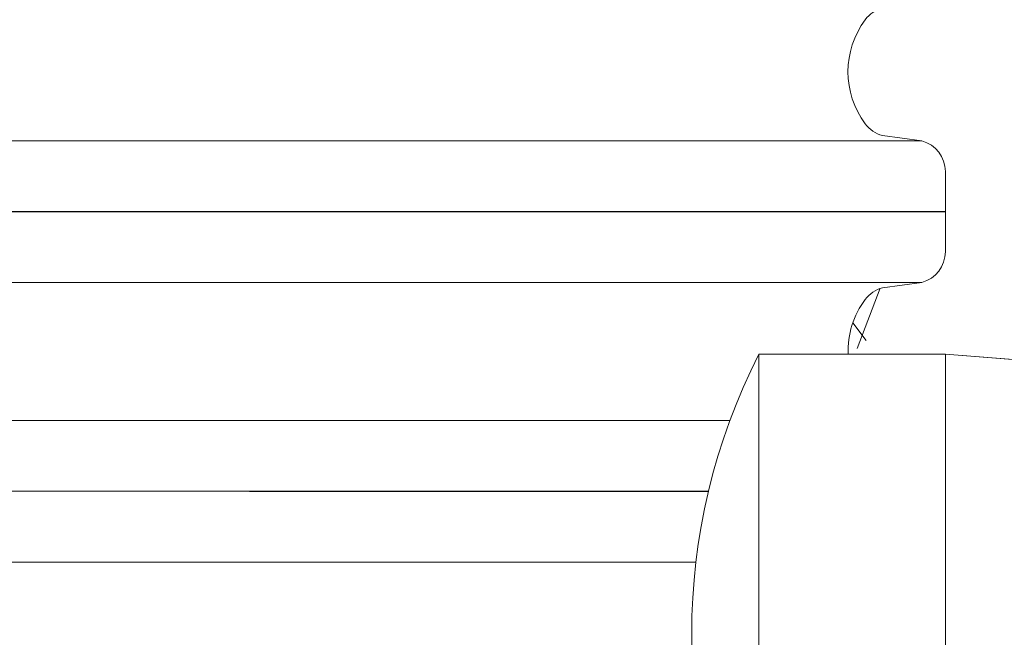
# Model space of a CAD drawing. Header units: metres. Extents: x 351055.4 to 351076.4, y -78447.2 to -78432.3.
# Tile 13 of 68: x 351060.759 to 351061.112, y -78443.174 to -78442.954. Entities that reach past the tile are written whole.
import ezdxf

# ---------------------------------------------------------------- set-up
doc = ezdxf.new("R2010")
doc.units = ezdxf.units.M
doc.header["$MEASUREMENT"] = 0
for name, color, linetype, lineweight in [('KOTY', 7, 'Continuous', 13), ('PIPE', 7, 'Continuous', 0), ('RAMECEK', 7, 'Continuous', 0), ('ŠRAFY', 7, 'Continuous', 0)]:
    doc.layers.add(name, color=color, linetype=linetype, lineweight=lineweight)

msp = doc.modelspace()

# ---------------------------------------------------------------- hatches: boundary and pattern name
at = {"layer": 'ŠRAFY'}
h = msp.add_hatch(dxfattribs=at)
h.set_pattern_fill('CONCRT', color=256, style=0, pattern_type=2)
h.set_pattern_definition([(110.008979, (351061.236243, -78442.73668), (0.3430216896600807, -1.064907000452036), [0.029552, -6.011616]), (7.820799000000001, (351061.226132, -78442.708911), (-3.212641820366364, -0.3967845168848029), [0.026968, -5.739024]), (243.007182, (351061.252849, -78442.705242), (-0.3699026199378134, -1.073867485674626), [0.035554, -1.574668]), (126.6658, (351061.420344, -78442.70759600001), (1.75095041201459, -2.472835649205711), [0.061489, -3.460147]), (357.991377, (351061.383626, -78442.658274), (-6.768306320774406, 0.2713381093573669), [0.054486, -7.431344]), (248.905856, (351061.438079, -78442.66018400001), (-1.840554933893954, -4.656412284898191), [0.04956099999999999, -6.092281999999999]), (107.85449, (351061.055643, -78442.71461), (-0.008960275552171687, -0.7129249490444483), [0.06149099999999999, -1.057299]), (339.50154, (351061.03679, -78442.65608), (-1.064907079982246, 0.3430218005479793), [0.055489, -4.86786]), (230.066156, (351061.088765, -78442.675512), (-0.36094276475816, -0.3609427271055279), [0.050181, -5.586791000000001]), (348.127005, (351061.279434, -78442.54658), (-4.620571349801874, 1.011144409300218), [0.007686, -6.530596]), (111.275393, (351061.298273, -78442.396634), (1.038025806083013, -2.481796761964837), [0.010496, -3.795604]), (111.275393, (351061.476852, -78442.810307), (1.038025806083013, -2.481796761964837), [0.010496, -3.795604]), (111.275393, (351061.320878, -78442.791471), (1.038025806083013, -2.481796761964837), [0.010496, -3.795604]), (321.50023, (351061.518952, -78442.63125), (0.3519821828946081, -0.3519822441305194), [0.009646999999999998, -4.499340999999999]), (111.275393, (351061.137021, -78442.592545), (1.038025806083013, -2.481796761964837), [0.010496, -3.795604]), (111.275393, (351061.175451, -78442.875109), (1.038025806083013, -2.481796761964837), [0.010496, -3.795604]), (110.008979, (351061.256078, -78442.95271900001), (0.3430216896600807, -1.064907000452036), [0.029552, -6.011616]), (7.820799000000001, (351061.245966, -78442.924951), (-3.212641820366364, -0.3967845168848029), [0.026968, -5.739024]), (243.007182, (351061.272683, -78442.92128099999), (-0.3699026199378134, -1.073867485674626), [0.035554, -1.574668]), (110.008979, (351061.378145, -78442.487053), (0.3430216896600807, -1.064907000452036), [0.029552, -6.011616]), (7.820799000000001, (351061.368033, -78442.459285), (-3.212641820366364, -0.3967845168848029), [0.026968, -5.739024]), (243.007182, (351061.39475, -78442.455615), (-0.3699026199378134, -1.073867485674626), [0.035554, -1.574668]), (348.127005, (351060.930669, -78442.655961), (-4.620571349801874, 1.011144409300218), [0.007686, -6.530596]), (348.127005, (351061.286879, -78442.296315), (-4.620571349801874, 1.011144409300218), [0.007686, -6.530596])])
h.paths.add_polyline_path([(351061.0556497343, -78442.77039101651, 0.1758983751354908), (351061.0617601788, -78442.79080850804, 0.1690767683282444), (351061.0679359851, -78442.79500451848), (351061.0820028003, -78442.79689806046, -0.3394542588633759), (351061.0904193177, -78442.80786667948), (351061.0904193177, -78442.82221943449), (351061.0904193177, -78442.83650099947, -0.3394542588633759), (351061.0820028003, -78442.84746961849), (351061.0679359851, -78442.84936316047, 0.1690767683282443), (351061.0617601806, -78442.85355917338, 0.3308490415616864), (351061.0617601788, -78442.89080850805, 0.1690767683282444), (351061.0679359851, -78442.89500451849), (351061.0820028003, -78442.89689806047, -0.3394542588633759), (351061.0904193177, -78442.90786667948), (351061.0904193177, -78442.92221943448), (351061.0904193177, -78442.93650099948, -0.3394542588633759), (351061.0820028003, -78442.94746961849), (351061.0679359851, -78442.94936316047, 0.1690767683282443), (351061.0617601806, -78442.95355917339, 0.3308490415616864), (351061.0617601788, -78442.99080850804, 0.1690767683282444), (351061.0679359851, -78442.9950045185), (351061.0820028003, -78442.99689806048, -0.3394542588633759), (351061.0904193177, -78443.00786667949), (351061.0904193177, -78443.02221943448), (351061.0904193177, -78443.03650099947, -0.3394542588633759), (351061.0820028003, -78443.0474696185), (351061.0679359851, -78443.04936316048, 0.1690767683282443), (351061.0617601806, -78443.05355917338, 0.1690621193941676), (351061.0556131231, -78443.07314824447), (351061.0904193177, -78443.07314824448), (351061.5904193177, -78443.11279824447), (351061.5904193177, -78442.81279824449)])
h = msp.add_hatch(dxfattribs=at)
h.set_pattern_fill('GRAVEL', color=256, style=0, pattern_type=2)
h.set_pattern_definition([(100.50765, (351060.881806, -78444.324158), (0.7895981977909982, -2.468580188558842), [0.07015499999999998, -4.122773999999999]), (50.040876, (351060.869012, -78444.255179), (-7.580368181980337, -9.209457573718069), [0.065112, -13.045015]), (357.49319, (351060.910829, -78444.205271), (-12.39279574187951, 0.6399174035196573), [0.06641099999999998, -13.993876]), (309.11572, (351060.977176, -78444.208176), (6.491410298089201, -8.170392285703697), [0.06529, -11.515127]), (264.749335, (351061.018367, -78444.258832), (-0.02494673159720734, -1.654035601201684), [0.05154299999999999, -10.75752]), (219.959124, (351061.01365, -78444.31016000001), (-0.8394910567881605, -0.8394913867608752), [0.063621, -13.046506]), (180.864089, (351060.964885, -78444.35101900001), (0.8145444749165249, -0.8145447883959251), [0.040935, -1.613289]), (146.646988, (351060.923954, -78444.351637), (-4.097669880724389, 2.418687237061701), [0.050302, -5.830483]), (66.2119, (351060.983735, -78444.097113), (-1.703929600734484, -3.333018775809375), [0.08119, -6.286316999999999]), (39.959124, (351061.016484, -78444.02282), (-9.209457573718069, -7.580368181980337), [0.06930599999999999, -13.04082]), (0.864089, (351061.069607, -78443.978309), (-0.8394914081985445, -0.8394915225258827), [0.045064, -1.60916]), (315, (351061.114666, -78443.977629), (-0.02494672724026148, -1.654035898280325), [0.055567, -1.096373]), (276.284391, (351061.153958, -78444.016921), (0.714757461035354, -7.430688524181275), [0.081389, -13.205797]), (252.889832, (351061.162867, -78444.097821), (-0.8644380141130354, -2.49352721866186), [0.08611, -14.689519]), (230.040876, (351061.137533, -78444.18012), (-0.839491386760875, -0.8394910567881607), [0.073486, -13.03664]), (184.223077, (351061.090337, -78444.236447), (-12.41774287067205, -1.014118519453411), [0.054461, -14.055628]), (140.352606, (351061.036023, -78444.240458), (0.8145449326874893, -0.8145442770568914), [0.058126, -12.66871]), (101.741003, (351060.991267, -78444.20337), (2.318900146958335, -10.71381304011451), [0.062546, -15.090934]), (82.81957299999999, (351060.97854, -78444.142133), (-0.91433153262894, -5.8015990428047), [0.048911, -7.465657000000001]), (100.50765, (351060.72328, -78443.90190900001), (0.7895981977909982, -2.468580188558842), [0.07013099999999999, -4.122798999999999]), (50.040876, (351060.71049, -78443.832954), (-7.580368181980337, -9.209457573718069), [0.065096, -13.04503]), (357.49319, (351060.752298, -78443.783058), (-12.39279574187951, 0.6399174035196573), [0.06641399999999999, -13.993873]), (309.647394, (351060.818648, -78443.785963), (0.8145442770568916, -0.814544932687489), [0.06529299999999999, -12.661543]), (264.749335, (351060.860309, -78443.836237), (-0.02494673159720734, -1.654035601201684), [0.05195, -10.757113]), (219.959124, (351060.855555, -78443.88797000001), (-0.8394910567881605, -0.8394913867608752), [0.063908, -13.046218]), (180.864089, (351060.806569, -78443.929014), (0.8145444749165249, -0.8145447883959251), [0.041138, -1.613086]), (146.646988, (351060.765436, -78443.92963500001), (-4.097669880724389, 2.418687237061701), [0.050421, -5.830364]), (100.50765, (351061.046463, -78443.078391), (0.7895981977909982, -2.468580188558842), [0.07011299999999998, -4.122815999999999]), (50.040876, (351061.033676, -78443.009454), (-7.580368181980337, -9.209457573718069), [0.065107, -13.04502]), (357.49319, (351061.075491, -78442.959549), (-12.39279574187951, 0.6399174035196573), [0.06638399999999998, -13.993903]), (309.11572, (351061.141811, -78442.962453), (6.491410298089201, -8.170392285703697), [0.065273, -11.515144]), (264.749335, (351061.182991, -78443.01309600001), (-0.02494673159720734, -1.654035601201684), [0.051552, -10.757511]), (219.959124, (351061.178273, -78443.064432), (-0.8394910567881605, -0.8394913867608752), [0.063569, -13.046557]), (180.864089, (351061.129547, -78443.105259), (0.8145444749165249, -0.8145447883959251), [0.04094100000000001, -1.613283]), (146.646988, (351061.088611, -78443.105877), (-4.097669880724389, 2.418687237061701), [0.050283, -5.830502]), (100.50765, (351061.486743, -78443.418502), (0.7895981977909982, -2.468580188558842), [0.04207299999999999, -4.150855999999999]), (50.040876, (351061.47907, -78443.377135), (-7.580368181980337, -9.209457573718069), [0.039073, -13.071054]), (357.49319, (351061.504164, -78443.347185), (-12.39279574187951, 0.6399174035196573), [0.03986799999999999, -14.020419]), (309.11572, (351061.543994, -78443.348929), (6.491410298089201, -8.170392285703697), [0.039143, -11.541275]), (264.749335, (351061.568689, -78443.37929900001), (-0.02494673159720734, -1.654035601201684), [0.030921, -10.778142]), (219.959124, (351061.565859, -78443.41009), (-0.8394910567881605, -0.8394913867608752), [0.038165, -13.071962]), (180.864089, (351061.536606, -78443.434601), (0.8145444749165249, -0.8145447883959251), [0.024573, -1.629651]), (146.646988, (351061.512035, -78443.43497100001), (-4.097669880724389, 2.418687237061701), [0.030146, -5.850639]), (100.50765, (351061.199516, -78444.036528), (0.7895981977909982, -2.468580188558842), [0.07013099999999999, -4.122798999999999]), (50.040876, (351061.186726, -78443.967573), (-7.580368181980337, -9.209457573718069), [0.065126, -13.045]), (357.49319, (351061.228553, -78443.91765399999), (-12.39279574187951, 0.6399174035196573), [0.066396, -13.993891]), (309.11572, (351061.294886, -78443.920558), (6.491410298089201, -8.170392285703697), [0.06531100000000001, -11.515107]), (264.749335, (351061.33609, -78443.97123099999), (-0.02494673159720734, -1.654035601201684), [0.051536, -10.757527]), (219.959124, (351061.331373, -78444.02255), (-0.8394910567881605, -0.8394913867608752), [0.06361699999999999, -13.046509]), (180.864089, (351061.282611, -78444.063408), (0.8145444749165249, -0.8145447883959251), [0.040951, -1.613273]), (146.646988, (351061.241665, -78444.064025), (-4.097669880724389, 2.418687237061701), [0.050284, -5.830502]), (100.50765, (351061.214726, -78443.454162), (0.7895981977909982, -2.468580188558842), [0.07013799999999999, -4.122791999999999]), (50.040876, (351061.201935, -78443.3852), (-7.580368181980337, -9.209457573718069), [0.065094, -13.045033]), (357.49319, (351061.243741, -78443.335306), (-12.39279574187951, 0.6399174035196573), [0.06641799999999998, -13.993869]), (309.647394, (351061.310095, -78443.338211), (0.8145442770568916, -0.814544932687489), [0.06526699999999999, -12.661569]), (264.749335, (351061.351739, -78443.388465), (-0.02494673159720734, -1.654035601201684), [0.051978, -10.757085]), (219.959124, (351061.346982, -78443.440225), (-0.8394910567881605, -0.8394913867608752), [0.06389500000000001, -13.046232]), (180.864089, (351061.298007, -78443.48126100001), (0.8145444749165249, -0.8145447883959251), [0.04115, -1.613074]), (146.646988, (351061.256862, -78443.481881), (-4.097669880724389, 2.418687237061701), [0.05043, -5.830355]), (100.50765, (351060.86946, -78444.022718), (0.7895981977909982, -2.468580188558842), [0.07015499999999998, -4.122773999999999]), (50.040876, (351060.856666, -78443.95374), (-7.580368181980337, -9.209457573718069), [0.065112, -13.045015]), (357.49319, (351060.898483, -78443.90383099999), (-12.39279574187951, 0.6399174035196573), [0.06641099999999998, -13.993876]), (309.11572, (351060.96483, -78443.906736), (6.491410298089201, -8.170392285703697), [0.06529, -11.515127]), (264.749335, (351061.006021, -78443.95739299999), (-0.02494673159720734, -1.654035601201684), [0.05154299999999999, -10.75752]), (219.959124, (351061.001304, -78444.00872), (-0.8394910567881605, -0.8394913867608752), [0.063621, -13.046506]), (180.864089, (351060.952539, -78444.04957999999), (0.8145444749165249, -0.8145447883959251), [0.040935, -1.613289]), (146.646988, (351060.911608, -78444.050197), (-4.097669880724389, 2.418687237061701), [0.050308, -5.830476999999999]), (100.50765, (351060.510681, -78443.548582), (0.7895981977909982, -2.468580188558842), [0.07015499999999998, -4.122773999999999]), (50.040876, (351060.497887, -78443.479603), (-7.580368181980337, -9.209457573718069), [0.065083, -13.045043]), (357.49319, (351060.539686, -78443.42971699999), (-12.39279574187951, 0.6399174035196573), [0.06642799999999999, -13.993859]), (309.11572, (351060.60605, -78443.43262200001), (6.491410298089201, -8.170392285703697), [0.065273, -11.515144]), (264.749335, (351060.64723, -78443.483266), (-0.02494673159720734, -1.654035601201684), [0.051533, -10.75753]), (219.959124, (351060.642514, -78443.534583), (-0.8394910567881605, -0.8394913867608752), [0.06361499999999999, -13.046511]), (180.864089, (351060.593753, -78443.575439), (0.8145444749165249, -0.8145447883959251), [0.040949, -1.613275]), (146.646988, (351060.552808, -78443.576057), (-4.097669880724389, 2.418687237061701), [0.050289, -5.830496]), (100.50765, (351061.344996, -78443.887696), (0.7895981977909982, -2.468580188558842), [0.07013099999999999, -4.122798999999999]), (50.040876, (351061.332207, -78443.81874199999), (-7.580368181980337, -9.209457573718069), [0.065126, -13.045]), (357.49319, (351061.374033, -78443.768822), (-12.39279574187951, 0.6399174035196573), [0.066396, -13.993891]), (309.11572, (351061.440366, -78443.771726), (6.491410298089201, -8.170392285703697), [0.06531100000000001, -11.515107]), (264.749335, (351061.48157, -78443.822399), (-0.02494673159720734, -1.654035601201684), [0.051536, -10.757527]), (219.959124, (351061.476854, -78443.87371799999), (-0.8394910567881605, -0.8394913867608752), [0.06361699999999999, -13.046509]), (180.864089, (351061.428091, -78443.914576), (0.8145444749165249, -0.8145447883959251), [0.040951, -1.613273]), (146.646988, (351061.387145, -78443.915194), (-4.097669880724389, 2.418687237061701), [0.050284, -5.830502]), (66.2119, (351061.201107, -78443.662348), (-1.703929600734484, -3.333018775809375), [0.08119, -6.286316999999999]), (39.959124, (351061.233855, -78443.588056), (-9.209457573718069, -7.580368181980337), [0.06930599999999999, -13.04082]), (0.864089, (351061.286979, -78443.543544), (-0.8394914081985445, -0.8394915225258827), [0.045086, -1.609138]), (315, (351061.33206, -78443.542864), (-0.02494672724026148, -1.654035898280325), [0.055552, -1.096388]), (276.284391, (351061.371341, -78443.58214500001), (0.714757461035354, -7.430688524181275), [0.08140399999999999, -13.205782]), (252.889832, (351061.380251, -78443.66306), (-0.8644380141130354, -2.49352721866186), [0.08611, -14.689519]), (230.040876, (351061.354917, -78443.74535900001), (-0.839491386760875, -0.8394910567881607), [0.073462, -13.036664]), (184.223077, (351061.307736, -78443.801668), (-12.41774287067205, -1.014118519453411), [0.05449, -14.055599]), (140.352606, (351061.253394, -78443.805681), (0.8145449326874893, -0.8145442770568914), [0.058115, -12.668721]), (101.741003, (351061.208646, -78443.7686), (2.318900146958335, -10.71381304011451), [0.062542, -15.090937]), (82.81957299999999, (351061.19592, -78443.707367), (-0.91433153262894, -5.8015990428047), [0.048908, -7.465660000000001]), (66.2119, (351060.940269, -78443.732564), (-1.703929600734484, -3.333018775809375), [0.081162, -6.286345]), (39.959124, (351060.973007, -78443.658297), (-9.209457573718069, -7.580368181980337), [0.069332, -13.040795]), (0.864089, (351061.026149, -78443.613769), (-0.8394914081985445, -0.8394915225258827), [0.045056, -1.609168]), (315, (351061.071201, -78443.61309), (-0.02494672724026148, -1.654035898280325), [0.05556000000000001, -1.09638]), (276.284391, (351061.110487, -78443.65237699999), (0.714757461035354, -7.430688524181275), [0.081385, -13.205801]), (252.889832, (351061.119396, -78443.733273), (-0.8644380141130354, -2.49352721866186), [0.086135, -14.689495]), (230.040876, (351061.094054, -78443.81559500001), (-0.839491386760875, -0.8394910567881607), [0.073461, -13.036666]), (184.223077, (351061.046875, -78443.87190299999), (-12.41774287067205, -1.014118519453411), [0.054488, -14.055601]), (140.352606, (351060.992535, -78443.875915), (0.8145449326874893, -0.8145442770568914), [0.058113, -12.668723]), (101.741, (351061, -78443.8), (2.318895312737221, -10.71379260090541), [0.062557, -15.0909]), (82.81957299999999, (351060.935059, -78443.777587), (-0.91433153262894, -5.8015990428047), [0.048892, -7.465675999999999]), (336.130768, (351061.620365, -78443.465914), (-5.751706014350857, 2.393740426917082), [0.081173, -9.798666]), (309.647394, (351061.694595, -78443.498761), (0.8145442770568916, -0.814544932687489), [0.06927, -12.657566]), (272.50681, (351061.738794, -78443.552097), (0.639917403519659, -12.39279574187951), [0.044748, -14.015539]), (225, (351061.740751, -78443.596802), (-1.654035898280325, -0.02494672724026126), [0.056213, -1.131007]), (186.555052, (351061.701002, -78443.636551), (-9.109670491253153, -0.9642249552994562), [0.081784, -16.592527]), (162.262653, (351061.619752, -78443.645887), (0.8145448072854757, -0.8145442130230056), [0.086479, -2.505307]), (135, (351061.537385, -78443.619541), (-0.02494672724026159, -1.654035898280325), [0.073385, -1.078555]), (99.19186499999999, (351061.485494, -78443.56765), (0.764651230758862, -4.122616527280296), [0.050214, -14.154069]), (50.040876, (351061.477472, -78443.51808099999), (-7.580368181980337, -9.209457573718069), [0.057767, -13.052359]), (12.102962, (351061.514573, -78443.473802), (-1.654035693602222, -0.02494669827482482), [0.062169, -4.179681]), (352.702945, (351061.57536, -78443.460767), (-4.122616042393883, 0.7646513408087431), [0.048885, -5.774935]), (100.50765, (351061.425882, -78443.747328), (0.7895981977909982, -2.468580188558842), [0.07013799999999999, -4.122791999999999]), (50.040876, (351061.413091, -78443.678367), (-7.580368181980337, -9.209457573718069), [0.065094, -13.045033]), (357.49319, (351061.454897, -78443.628472), (-12.39279574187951, 0.6399174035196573), [0.06641799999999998, -13.993869]), (309.647394, (351061.521251, -78443.631377), (0.8145442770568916, -0.814544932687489), [0.06526699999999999, -12.661569]), (264.749335, (351061.562895, -78443.681632), (-0.02494673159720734, -1.654035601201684), [0.051978, -10.757085]), (219.959124, (351061.558139, -78443.733391), (-0.8394910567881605, -0.8394913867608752), [0.06389500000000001, -13.046232]), (180.864089, (351061.509163, -78443.774427), (0.8145444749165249, -0.8145447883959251), [0.04115, -1.613074]), (146.646988, (351061.468018, -78443.775048), (-4.097669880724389, 2.418687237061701), [0.05043, -5.830355]), (336.130768, (351060.807666, -78444.009417), (-5.751706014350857, 2.393740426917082), [0.081173, -9.798666]), (309.647394, (351060.881896, -78444.042264), (0.8145442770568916, -0.814544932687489), [0.06927, -12.657566]), (272.50681, (351060.926095, -78444.095601), (0.639917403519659, -12.39279574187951), [0.044748, -14.015539]), (225, (351060.928052, -78444.140306), (-1.654035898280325, -0.02494672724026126), [0.056213, -1.131007]), (186.555052, (351060.888303, -78444.180054), (-9.109670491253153, -0.9642249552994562), [0.081784, -16.592527]), (162.262653, (351060.807053, -78444.18939099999), (0.8145448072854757, -0.8145442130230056), [0.086452, -2.505334]), (135, (351060.724711, -78444.163053), (-0.02494672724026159, -1.654035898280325), [0.073409, -1.078531]), (99.19186499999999, (351060.672803, -78444.111145), (0.764651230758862, -4.122616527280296), [0.050182, -14.154101]), (50.040876, (351060.664787, -78444.06160700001), (-7.580368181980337, -9.209457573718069), [0.057775, -13.052351]), (12.102962, (351060.701893, -78444.017322), (-1.654035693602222, -0.02494669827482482), [0.06217, -4.179679]), (352.702945, (351060.762681, -78444.004287), (-4.122616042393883, 0.7646513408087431), [0.048887, -5.774933]), (100.50765, (351061.095656, -78443.569753), (0.7895981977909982, -2.468580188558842), [0.07013799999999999, -4.122791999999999]), (50.040876, (351061.082865, -78443.500791), (-7.580368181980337, -9.209457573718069), [0.065092, -13.045034]), (357.49319, (351061.12467, -78443.450898), (-12.39279574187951, 0.6399174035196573), [0.06639799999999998, -13.993889]), (309.11572, (351061.191005, -78443.453802), (6.491410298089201, -8.170392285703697), [0.065282, -11.515135]), (264.749335, (351061.232191, -78443.504453), (-0.02494673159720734, -1.654035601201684), [0.051539, -10.757524]), (219.959124, (351061.227474, -78443.555775), (-0.8394910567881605, -0.8394913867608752), [0.063587, -13.046539]), (180.864089, (351061.178734, -78443.596614), (0.8145444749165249, -0.8145447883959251), [0.040935, -1.613289]), (146.646988, (351061.137804, -78443.59723099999), (-4.097669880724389, 2.418687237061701), [0.050279, -5.830507]), (100.50765, (351060.562483, -78443.982137), (0.7895981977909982, -2.468580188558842), [0.07011299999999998, -4.122815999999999]), (50.040876, (351060.549697, -78443.9132), (-7.580368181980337, -9.209457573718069), [0.065107, -13.04502]), (357.49319, (351060.591511, -78443.863295), (-12.39279574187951, 0.6399174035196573), [0.06638399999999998, -13.993903]), (309.647394, (351060.657832, -78443.866199), (0.8145442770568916, -0.814544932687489), [0.065303, -12.661533]), (264.749335, (351060.699499, -78443.916481), (-0.02494673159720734, -1.654035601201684), [0.051957, -10.757106]), (219.959124, (351060.694744, -78443.96822000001), (-0.8394910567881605, -0.8394913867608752), [0.063913, -13.046214]), (180.864089, (351060.645755, -78444.009267), (0.8145444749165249, -0.8145447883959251), [0.041141, -1.613083]), (146.646988, (351060.604619, -78444.009888), (-4.097669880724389, 2.418687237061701), [0.050417, -5.830368]), (100.50765, (351060.429583, -78443.83328400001), (0.7895981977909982, -2.468580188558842), [0.07015499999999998, -4.122773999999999]), (50.040876, (351060.416789, -78443.764306), (-7.580368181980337, -9.209457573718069), [0.065082, -13.045045]), (357.49319, (351060.458587, -78443.71442), (-12.39279574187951, 0.6399174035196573), [0.06642899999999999, -13.993858]), (309.11572, (351060.524952, -78443.717326), (6.491410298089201, -8.170392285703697), [0.065272, -11.515145]), (264.749335, (351060.566132, -78443.76796900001), (-0.02494673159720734, -1.654035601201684), [0.05153200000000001, -10.757531]), (219.959124, (351060.561416, -78443.819285), (-0.8394910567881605, -0.8394913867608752), [0.063613, -13.046514]), (180.864089, (351060.512656, -78443.86014), (0.8145444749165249, -0.8145447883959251), [0.040951, -1.613273]), (146.646988, (351060.47171, -78443.860757), (-4.097669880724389, 2.418687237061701), [0.050288, -5.830497]), (336.130768, (351061.040629, -78443.265725), (-5.751706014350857, 2.393740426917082), [0.081162, -9.798677]), (309.647394, (351061.11485, -78443.29856699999), (0.8145442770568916, -0.814544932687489), [0.06928200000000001, -12.657554]), (272.50681, (351061.159056, -78443.351913), (0.639917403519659, -12.39279574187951), [0.04476299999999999, -14.015524]), (225, (351061.161014, -78443.396634), (-1.654035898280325, -0.02494672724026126), [0.056228, -1.130992]), (186.555052, (351061.121255, -78443.43639199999), (-9.109670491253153, -0.9642249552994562), [0.081769, -16.592543]), (162.262653, (351061.04002, -78443.445727), (0.8145448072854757, -0.8145442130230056), [0.086504, -2.505282]), (135, (351060.957628, -78443.419373), (-0.02494672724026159, -1.654035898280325), [0.073385, -1.078555]), (99.19186499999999, (351060.905737, -78443.367482), (0.764651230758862, -4.122616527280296), [0.050214, -14.154069]), (50.040876, (351060.897716, -78443.317913), (-7.580368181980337, -9.209457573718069), [0.057767, -13.052359]), (12.102962, (351060.934816, -78443.273634), (-1.654035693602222, -0.02494669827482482), [0.062169, -4.179681]), (352.702945, (351060.995603, -78443.260599), (-4.122616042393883, 0.7646513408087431), [0.048885, -5.774935]), (100.50765, (351060.849244, -78443.551637), (0.7895981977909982, -2.468580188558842), [0.07013799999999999, -4.122791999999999]), (50.040876, (351060.836453, -78443.482675), (-7.580368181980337, -9.209457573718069), [0.065092, -13.045034]), (357.49319, (351060.878257, -78443.432782), (-12.39279574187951, 0.6399174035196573), [0.06641899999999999, -13.993868]), (309.647394, (351060.944613, -78443.435687), (0.8145442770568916, -0.814544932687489), [0.06526599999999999, -12.66157]), (264.749335, (351060.986256, -78443.48594099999), (-0.02494673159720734, -1.654035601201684), [0.05195399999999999, -10.757109]), (219.959124, (351060.981502, -78443.53767599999), (-0.8394910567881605, -0.8394913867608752), [0.06390900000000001, -13.046218]), (180.864089, (351060.932516, -78443.578721), (0.8145444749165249, -0.8145447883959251), [0.041121, -1.613103]), (146.646988, (351060.8914, -78443.57934099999), (-4.097669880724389, 2.418687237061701), [0.050439, -5.830346]), (336.130768, (351060.757624, -78443.562519), (-5.751706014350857, 2.393740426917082), [0.081173, -9.798666]), (309.647394, (351060.831854, -78443.595366), (0.8145442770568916, -0.814544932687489), [0.06927, -12.657566]), (272.50681, (351060.876053, -78443.64870199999), (0.639917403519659, -12.39279574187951), [0.04476999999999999, -14.015517]), (225, (351060.878011, -78443.69342899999), (-1.654035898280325, -0.02494672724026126), [0.056198, -1.131022]), (186.555052, (351060.838273, -78443.733167), (-9.109670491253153, -0.9642249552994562), [0.08175199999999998, -16.59256]), (162.262653, (351060.757055, -78443.7425), (0.8145448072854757, -0.8145442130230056), [0.086495, -2.505291]), (135, (351060.674671, -78443.716149), (-0.02494672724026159, -1.654035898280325), [0.073407, -1.078533]), (99.19186499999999, (351060.622765, -78443.66424299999), (0.764651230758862, -4.122616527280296), [0.050179, -14.154103]), (50.040876, (351060.614749, -78443.614707), (-7.580368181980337, -9.209457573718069), [0.05777, -13.052356]), (12.102962, (351060.651851, -78443.570426), (-1.654035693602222, -0.02494669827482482), [0.06217, -4.179679]), (352.702945, (351060.71264, -78443.557391), (-4.122616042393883, 0.7646513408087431), [0.048886, -5.774934]), (336.130768, (351061.2356, -78443.122515), (-5.751706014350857, 2.393740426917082), [0.081162, -9.798677]), (309.647394, (351061.30982, -78443.15535700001), (0.8145442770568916, -0.814544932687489), [0.06928, -12.657556]), (272.50681, (351061.354025, -78443.208701), (0.639917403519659, -12.39279574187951), [0.04474499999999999, -14.015542]), (225, (351061.355982, -78443.253403), (-1.654035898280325, -0.02494672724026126), [0.05621, -1.13101]), (186.555052, (351061.316235, -78443.29315), (-9.109670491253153, -0.9642249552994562), [0.081783, -16.592529]), (162.262653, (351061.234987, -78443.302486), (0.8145448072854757, -0.8145442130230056), [0.086478, -2.505308]), (135, (351061.15262, -78443.27614), (-0.02494672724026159, -1.654035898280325), [0.073384, -1.078556]), (99.19186499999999, (351061.10073, -78443.224249), (0.764651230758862, -4.122616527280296), [0.050213, -14.15407]), (50.040876, (351061.092709, -78443.17468099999), (-7.580368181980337, -9.209457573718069), [0.057736, -13.05239]), (12.102962, (351061.129789, -78443.130426), (-1.654035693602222, -0.02494669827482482), [0.062192, -4.179658]), (352.702945, (351061.190599, -78443.117386), (-4.122616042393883, 0.7646513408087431), [0.048879, -5.774941]), (66.2119, (351060.293224, -78443.561755), (-1.703929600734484, -3.333018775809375), [0.081162, -6.286345]), (39.959124, (351060.325961, -78443.487488), (-9.209457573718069, -7.580368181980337), [0.069329, -13.040797]), (0.864089, (351060.379103, -78443.442962), (-0.8394914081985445, -0.8394915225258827), [0.045038, -1.609186]), (315, (351060.424135, -78443.44228300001), (-0.02494672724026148, -1.654035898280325), [0.055543, -1.096397]), (276.284391, (351060.46341, -78443.481558), (0.714757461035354, -7.430688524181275), [0.081399, -13.205787]), (252.889832, (351060.47232, -78443.56246799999), (-0.8644380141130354, -2.49352721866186), [0.086095, -14.689534]), (230.040876, (351060.44699, -78443.644752), (-0.839491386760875, -0.8394910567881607), [0.07347100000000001, -13.036655]), (184.223077, (351060.399804, -78443.701068), (-12.41774287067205, -1.014118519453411), [0.054461, -14.055628]), (140.352606, (351060.345491, -78443.705078), (0.8145449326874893, -0.8145442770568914), [0.058096, -12.66874]), (101.741003, (351060.300758, -78443.66801000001), (2.318900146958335, -10.71381304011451), [0.062569, -15.090911]), (82.81957299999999, (351060.288026, -78443.60675), (-0.91433153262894, -5.8015990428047), [0.048905, -7.465663]), (100.50765, (351060.865684, -78443.209489), (0.7895981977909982, -2.468580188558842), [0.07013799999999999, -4.122791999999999]), (50.040876, (351060.852893, -78443.140527), (-7.580368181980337, -9.209457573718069), [0.065092, -13.045034]), (357.49319, (351060.894698, -78443.09063400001), (-12.39279574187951, 0.6399174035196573), [0.06639799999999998, -13.993889]), (309.11572, (351060.961033, -78443.093538), (6.491410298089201, -8.170392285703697), [0.065282, -11.515135]), (264.749335, (351061.002218, -78443.144189), (-0.02494673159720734, -1.654035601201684), [0.051539, -10.757524]), (219.959124, (351060.997502, -78443.195511), (-0.8394910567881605, -0.8394913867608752), [0.063587, -13.046539]), (180.864089, (351060.948762, -78443.23635), (0.8145444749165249, -0.8145447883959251), [0.040935, -1.613289]), (146.646988, (351060.907832, -78443.23696699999), (-4.097669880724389, 2.418687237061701), [0.050308, -5.830476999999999]), (66.2119, (351060.626229, -78443.315003), (-1.703929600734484, -3.333018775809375), [0.081162, -6.286345]), (39.959124, (351060.658966, -78443.240736), (-9.209457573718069, -7.580368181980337), [0.069332, -13.040795]), (0.864089, (351060.712109, -78443.196209), (-0.8394914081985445, -0.8394915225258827), [0.045056, -1.609168]), (315, (351060.75716, -78443.19552899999), (-0.02494672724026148, -1.654035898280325), [0.05556000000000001, -1.09638]), (276.284391, (351060.796447, -78443.234816), (0.714757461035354, -7.430688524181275), [0.081385, -13.205801]), (252.889832, (351060.805356, -78443.315712), (-0.8644380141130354, -2.49352721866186), [0.086135, -14.689495]), (230.040876, (351060.780014, -78443.398034), (-0.839491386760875, -0.8394910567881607), [0.073461, -13.036666]), (184.223077, (351060.732835, -78443.454342), (-12.41774287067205, -1.014118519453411), [0.054488, -14.055601]), (140.352606, (351060.678495, -78443.458355), (0.8145449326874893, -0.8145442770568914), [0.058113, -12.668723]), (101.741, (351061, -78443.4), (2.318895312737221, -10.71379260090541), [0.062557, -15.0909]), (82.81957299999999, (351060.621019, -78443.360026), (-0.91433153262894, -5.8015990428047), [0.048916, -7.465652]), (100.50765, (351060.457011, -78443.38757400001), (0.7895981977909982, -2.468580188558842), [0.07015499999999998, -4.122773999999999]), (50.040876, (351060.444217, -78443.318595), (-7.580368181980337, -9.209457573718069), [0.065083, -13.045043]), (357.49319, (351060.486016, -78443.268709), (-12.39279574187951, 0.6399174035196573), [0.06642799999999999, -13.993859]), (309.11572, (351060.552381, -78443.271614), (6.491410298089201, -8.170392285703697), [0.065273, -11.515144]), (264.749335, (351060.593561, -78443.322258), (-0.02494673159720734, -1.654035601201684), [0.051533, -10.75753]), (219.959124, (351060.588845, -78443.373575), (-0.8394910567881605, -0.8394913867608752), [0.06361499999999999, -13.046511]), (180.864089, (351060.540084, -78443.414431), (0.8145444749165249, -0.8145447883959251), [0.040949, -1.613275]), (146.646988, (351060.499139, -78443.415048), (-4.097669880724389, 2.418687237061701), [0.050289, -5.830496]), (100.50765, (351060.717382, -78443.11485700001), (0.7895981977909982, -2.468580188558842), [0.07013799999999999, -4.122791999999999]), (50.040876, (351060.704591, -78443.045895), (-7.580368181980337, -9.209457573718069), [0.065092, -13.045034]), (357.49319, (351060.746396, -78442.996002), (-12.39279574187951, 0.6399174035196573), [0.06639799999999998, -13.993889]), (309.11572, (351060.812731, -78442.998906), (6.491410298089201, -8.170392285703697), [0.065282, -11.515135]), (264.749335, (351060.853917, -78443.049557), (-0.02494673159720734, -1.654035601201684), [0.051539, -10.757524]), (219.959124, (351060.8492, -78443.10087899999), (-0.8394910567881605, -0.8394913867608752), [0.063587, -13.046539]), (180.864089, (351060.800461, -78443.141718), (0.8145444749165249, -0.8145447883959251), [0.040957, -1.613267]), (146.646988, (351060.759508, -78443.142335), (-4.097669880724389, 2.418687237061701), [0.05028999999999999, -5.830495]), (100.50765, (351060.18807, -78443.604415), (0.7895981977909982, -2.468580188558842), [0.042098, -4.150830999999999]), (50.040876, (351060.180393, -78443.563023), (-7.580368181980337, -9.209457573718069), [0.039058, -13.071069]), (357.49319, (351060.205478, -78443.533085), (-12.39279574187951, 0.6399174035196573), [0.03983999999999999, -14.020447]), (309.647394, (351060.24528, -78443.534828), (0.8145442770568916, -0.814544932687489), [0.03918, -12.687656]), (264.749335, (351060.270279, -78443.564996), (-0.02494673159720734, -1.654035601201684), [0.031183, -10.77788]), (219.959124, (351060.267426, -78443.596047), (-0.8394910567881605, -0.8394913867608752), [0.038346, -13.071781]), (180.864089, (351060.238033, -78443.620675), (0.8145444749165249, -0.8145447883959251), [0.024688, -1.629536]), (146.646988, (351060.213348, -78443.62104700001), (-4.097669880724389, 2.418687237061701), [0.030252, -5.850533]), (100.50765, (351060.6133739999, -78443.197822), (0.7895981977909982, -2.468580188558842), [0.04207299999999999, -4.150855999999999]), (50.040876, (351060.605701, -78443.156454), (-7.580368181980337, -9.209457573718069), [0.039073, -13.071054]), (357.49319, (351060.630795, -78443.126504), (-12.39279574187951, 0.6399174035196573), [0.03986799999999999, -14.020419]), (309.11572, (351060.670625, -78443.12824800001), (6.491410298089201, -8.170392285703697), [0.039143, -11.541275]), (264.749335, (351060.69532, -78443.158618), (-0.02494673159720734, -1.654035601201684), [0.030921, -10.778142]), (219.959124, (351060.69249, -78443.189409), (-0.8394910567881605, -0.8394913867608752), [0.038195, -13.071932]), (180.864089, (351060.663214, -78443.213939), (0.8145444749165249, -0.8145447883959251), [0.02455, -1.629674]), (146.646988, (351060.638667, -78443.214309), (-4.097669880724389, 2.418687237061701), [0.030157, -5.850627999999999]), (100.50765, (351061.112266, -78443.94546), (0.7895981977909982, -2.468580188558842), [0.042098, -4.150830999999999]), (50.040876, (351061.104589, -78443.90406799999), (-7.580368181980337, -9.209457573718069), [0.039058, -13.071069]), (357.49319, (351061.129673, -78443.87413), (-12.39279574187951, 0.6399174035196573), [0.03983999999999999, -14.020447]), (309.647394, (351061.169476, -78443.875872), (0.8145442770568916, -0.814544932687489), [0.03918, -12.687656]), (264.749335, (351061.194475, -78443.90604), (-0.02494673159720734, -1.654035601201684), [0.031183, -10.77788]), (219.959124, (351061.191621, -78443.937092), (-0.8394910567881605, -0.8394913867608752), [0.038346, -13.071781]), (180.864089, (351061.162229, -78443.961719), (0.8145444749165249, -0.8145447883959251), [0.024668, -1.629556]), (146.646988, (351061.137564, -78443.962091), (-4.097669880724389, 2.418687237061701), [0.030269, -5.850516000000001]), (100.50765, (351061.121621, -78443.837124), (0.7895981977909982, -2.468580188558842), [0.042098, -4.150830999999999]), (50.040876, (351061.113944, -78443.795732), (-7.580368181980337, -9.209457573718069), [0.039058, -13.071069]), (357.49319, (351061.139028, -78443.765794), (-12.39279574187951, 0.6399174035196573), [0.03983999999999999, -14.020447]), (309.647394, (351061.178831, -78443.767536), (0.8145442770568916, -0.814544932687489), [0.03918, -12.687656]), (264.749335, (351061.20383, -78443.797704), (-0.02494673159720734, -1.654035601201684), [0.031183, -10.77788]), (219.959124, (351061.2009760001, -78443.82875599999), (-0.8394910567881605, -0.8394913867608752), [0.038346, -13.071781]), (180.864089, (351061.171584, -78443.853384), (0.8145444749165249, -0.8145447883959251), [0.024668, -1.629556]), (146.646988, (351061.146919, -78443.853756), (-4.097669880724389, 2.418687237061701), [0.030269, -5.850516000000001]), (100.50765, (351060.610722, -78443.818414), (0.7895981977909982, -2.468580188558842), [0.042098, -4.150830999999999]), (50.040876, (351060.603045, -78443.77702200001), (-7.580368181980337, -9.209457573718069), [0.039059, -13.071067]), (357.49319, (351060.628131, -78443.74708300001), (-12.39279574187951, 0.6399174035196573), [0.03983899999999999, -14.020448]), (309.647394, (351060.667932, -78443.748825), (0.8145442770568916, -0.814544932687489), [0.039181, -12.687655]), (264.749335, (351060.692932, -78443.77899400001), (-0.02494673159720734, -1.654035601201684), [0.031183, -10.77788]), (219.959124, (351060.690078, -78443.810046), (-0.8394910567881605, -0.8394913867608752), [0.038349, -13.071778]), (180.864089, (351060.660684, -78443.834675), (0.8145444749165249, -0.8145447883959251), [0.024687, -1.629537]), (146.646988, (351060.636, -78443.83504800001), (-4.097669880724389, 2.418687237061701), [0.030253, -5.850532]), (100.50765, (351061.354351, -78443.510801), (0.7895981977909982, -2.468580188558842), [0.042098, -4.150830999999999]), (50.040876, (351061.346674, -78443.469409), (-7.580368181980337, -9.209457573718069), [0.039059, -13.071067]), (357.49319, (351061.371759, -78443.43947), (-12.39279574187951, 0.6399174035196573), [0.03983899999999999, -14.020448]), (309.647394, (351061.411561, -78443.441212), (0.8145442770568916, -0.814544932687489), [0.039181, -12.687655]), (264.749335, (351061.436561, -78443.471381), (-0.02494673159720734, -1.654035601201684), [0.031183, -10.77788]), (219.959124, (351061.433707, -78443.50243400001), (-0.8394910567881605, -0.8394913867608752), [0.038349, -13.071778]), (180.864089, (351061.404313, -78443.527063), (0.8145444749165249, -0.8145447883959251), [0.024687, -1.629537]), (146.646988, (351061.379629, -78443.527435), (-4.097669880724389, 2.418687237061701), [0.030253, -5.850532]), (100.50765, (351061.357024, -78443.336895), (0.7895981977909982, -2.468580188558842), [0.042056, -4.150873]), (50.040876, (351061.349354, -78443.29554400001), (-7.580368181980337, -9.209457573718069), [0.039083, -13.071043]), (357.49319, (351061.374455, -78443.265587), (-12.39279574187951, 0.6399174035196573), [0.03983799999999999, -14.020449]), (309.11572, (351061.414255, -78443.267329), (6.491410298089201, -8.170392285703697), [0.039153, -11.541265]), (264.749335, (351061.438956, -78443.297707), (-0.02494673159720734, -1.654035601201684), [0.030927, -10.778136]), (219.959124, (351061.436126, -78443.32850399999), (-0.8394910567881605, -0.8394913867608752), [0.038169, -13.071957]), (180.864089, (351061.406869, -78443.353018), (0.8145444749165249, -0.8145447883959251), [0.024576, -1.629648]), (146.646988, (351061.382295, -78443.353389), (-4.097669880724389, 2.418687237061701), [0.030148, -5.850637]), (66.2119, (351060.876333, -78442.891036), (-1.703929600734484, -3.333018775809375), [0.08119, -6.286316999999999]), (39.959124, (351060.909081, -78442.81674400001), (-9.209457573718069, -7.580368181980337), [0.06930399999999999, -13.040822]), (0.864089, (351060.962203, -78442.772234), (-0.8394914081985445, -0.8394915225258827), [0.045045, -1.609179]), (315, (351061.007243, -78442.77155399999), (-0.02494672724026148, -1.654035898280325), [0.05555, -1.09639]), (276.284391, (351061.046523, -78442.810834), (0.714757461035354, -7.430688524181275), [0.081384, -13.205801]), (252.889832, (351061.055432, -78442.89172999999), (-0.8644380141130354, -2.49352721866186), [0.086114, -14.689515]), (230.040876, (351061.030096, -78442.974032), (-0.839491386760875, -0.8394910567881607), [0.07347000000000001, -13.036656]), (184.223077, (351060.98291, -78443.030347), (-12.41774287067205, -1.014118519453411), [0.054459, -14.05563]), (140.352606, (351060.928599, -78443.03435700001), (0.8145449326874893, -0.8145442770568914), [0.05809400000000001, -12.668742]), (101.741003, (351060.883868, -78442.99729), (2.318900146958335, -10.71381304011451), [0.062568, -15.090911]), (82.81957299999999, (351060.871136, -78442.93603099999), (-0.91433153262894, -5.8015990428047), [0.048905, -7.465663])])
h.paths.add_polyline_path([(351061.0556131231, -78443.27314824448, 0.1532168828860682), (351061.0617601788, -78443.29080850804, 0.1690767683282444), (351061.0679359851, -78443.29500451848), (351061.0820028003, -78443.29704044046, -0.3394542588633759), (351061.0904193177, -78443.30800905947), (351061.0904193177, -78443.32236181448), (351061.0904193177, -78443.33664337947, -0.3394542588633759), (351061.0820028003, -78443.34761199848), (351061.0679359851, -78443.34950554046, 0.1690767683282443), (351061.0617601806, -78443.35370155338, 0.3308490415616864), (351061.0617601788, -78443.39095088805, 0.1690767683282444), (351061.0679359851, -78443.39514689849), (351061.0820028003, -78443.39704044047, -0.3394542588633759), (351061.0904193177, -78443.40800905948), (351061.0904193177, -78443.42236181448), (351061.0904193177, -78443.43664337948, -0.3394542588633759), (351061.0820028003, -78443.44761199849), (351061.0679359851, -78443.44950554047, 0.1690767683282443), (351061.0617601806, -78443.45370155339, 0.3308490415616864), (351061.0617601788, -78443.49095088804, 0.1690767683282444), (351061.0679359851, -78443.4951468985), (351061.0820028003, -78443.49696925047, -0.3394542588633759), (351061.0904193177, -78443.50793786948), (351061.0904193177, -78443.52229062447), (351061.0904193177, -78443.53657218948, -0.3394542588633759), (351061.0820028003, -78443.54754080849), (351061.0679359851, -78443.54943435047, 0.1690767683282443), (351061.0617601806, -78443.55363036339, 0.3308490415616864), (351061.0617601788, -78443.59087969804, 0.1690767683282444), (351061.0679359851, -78443.5950757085), (351061.0820028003, -78443.59696925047, -0.3394542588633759), (351061.0904193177, -78443.60793786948), (351061.0904193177, -78443.62229062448), (351061.0904193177, -78443.63657218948, -0.3394542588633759), (351061.0820028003, -78443.6475408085), (351061.0679359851, -78443.64943435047, 0.1690767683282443), (351061.0617601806, -78443.65363036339, 0.3308490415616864), (351061.0617601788, -78443.69087969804, 0.1690767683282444), (351061.0679359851, -78443.69507570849), (351061.0820028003, -78443.69696925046, -0.3394542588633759), (351061.0904193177, -78443.70793786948), (351061.0904193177, -78443.72229062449), (351061.0904193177, -78443.73657218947, -0.3394542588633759), (351061.0820028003, -78443.74754080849), (351061.0679359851, -78443.74943435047, 0.1690767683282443), (351061.0617601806, -78443.75363036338, 0.3308490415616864), (351061.0617601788, -78443.79087969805, 0.1690767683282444), (351061.0679359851, -78443.79507570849), (351061.0820028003, -78443.79689806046, -0.3394542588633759), (351061.0904193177, -78443.80786667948), (351061.0904193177, -78443.82221943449), (351061.0904193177, -78443.83650099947, -0.3394542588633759), (351061.0820028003, -78443.84746961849), (351061.0679359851, -78443.84936316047, 0.1690767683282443), (351061.0617601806, -78443.85355917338, 0.3308490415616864), (351061.0617601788, -78443.89080850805, 0.1690767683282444), (351061.0679359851, -78443.89500451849), (351061.0820028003, -78443.89689806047, -0.3394542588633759), (351061.0904193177, -78443.90786667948), (351061.0904193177, -78443.92221943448), (351061.0904193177, -78443.93650099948, -0.3394542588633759), (351061.0820028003, -78443.94746961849), (351061.0679359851, -78443.94936316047, 0.1690767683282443), (351061.0617601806, -78443.95355917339, 0.3308490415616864), (351061.0617601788, -78443.99080850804, 0.1690767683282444), (351061.0679359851, -78443.9950045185), (351061.0820028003, -78443.99689806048, -0.3394542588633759), (351061.0904193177, -78444.00786667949), (351061.0904193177, -78444.02221943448), (351061.0904193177, -78444.03650099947, -0.3394542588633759), (351061.0820028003, -78444.0474696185), (351061.0679359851, -78444.04936316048, 0.1690767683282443), (351061.0617601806, -78444.05355917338, 0.3308490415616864), (351061.0617601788, -78444.09080850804, 0.1690767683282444), (351061.0679359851, -78444.09500451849), (351061.0820028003, -78444.09689806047, -0.3394542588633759), (351061.0904193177, -78444.10786667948), (351061.0904193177, -78444.12214824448), (351061.0714307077, -78444.12214824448), (351060.4394307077, -78444.12214824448), (351060.4204420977, -78444.12214824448), (351060.4204420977, -78444.10786667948, -0.3394542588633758), (351060.4288586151, -78444.09689806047), (351060.4429254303, -78444.09500451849, 0.1690767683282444), (351060.4491012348, -78444.09080850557, 0.3308490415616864), (351060.4491012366, -78444.05355917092, 0.1690767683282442), (351060.4429254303, -78444.04936316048), (351060.4288586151, -78444.0474696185, -0.3394542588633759), (351060.4204420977, -78444.03650099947), (351060.4204420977, -78444.02221943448), (351060.4204420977, -78444.00786667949, -0.3394542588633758), (351060.4288586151, -78443.99689806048), (351060.4429254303, -78443.9950045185, 0.1690767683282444), (351060.4491012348, -78443.99080850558, 0.3308490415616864), (351060.4491012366, -78443.95355917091, 0.1690767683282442), (351060.4429254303, -78443.94936316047), (351060.4288586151, -78443.94746961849, -0.3394542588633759), (351060.4204420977, -78443.93650099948), (351060.4204420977, -78443.92221943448), (351060.4204420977, -78443.90786667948, -0.3394542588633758), (351060.4288586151, -78443.89689806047), (351060.4429254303, -78443.89500451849, 0.1690767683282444), (351060.4491012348, -78443.89080850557, 0.3308490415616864), (351060.4491012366, -78443.85355917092, 0.1690767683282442), (351060.4429254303, -78443.84936316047), (351060.4288586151, -78443.84746961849, -0.3394542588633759), (351060.4204420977, -78443.83650099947), (351060.4204420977, -78443.82221943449), (351060.4204420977, -78443.80786667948, -0.3394542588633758), (351060.4288586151, -78443.79689806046), (351060.4429254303, -78443.79507570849, 0.1690767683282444), (351060.4491012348, -78443.79087969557, 0.3308490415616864), (351060.4491012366, -78443.75363036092, 0.1690767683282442), (351060.4429254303, -78443.74943435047), (351060.4288586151, -78443.74754080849, -0.3394542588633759), (351060.4204420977, -78443.73657218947), (351060.4204420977, -78443.72229062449), (351060.4204420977, -78443.70793786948, -0.3394542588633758), (351060.4288586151, -78443.69696925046), (351060.4429254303, -78443.69507570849, 0.1690767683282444), (351060.4491012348, -78443.69087969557, 0.3308490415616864), (351060.4491012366, -78443.65363036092, 0.1690767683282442), (351060.4429254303, -78443.64943435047), (351060.4288586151, -78443.6475408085, -0.3394542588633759), (351060.4204420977, -78443.63657218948), (351060.4204420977, -78443.62229062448), (351060.4204420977, -78443.60793786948, -0.3394542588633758), (351060.4288586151, -78443.59696925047), (351060.4429254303, -78443.5950757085, 0.1690767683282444), (351060.4491012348, -78443.59087969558, 0.3308490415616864), (351060.4491012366, -78443.55363036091, 0.1690767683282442), (351060.4429254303, -78443.54943435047), (351060.4288586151, -78443.54754080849, -0.3394542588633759), (351060.4204420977, -78443.53657218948), (351060.4204420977, -78443.52229062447), (351060.4204420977, -78443.50793786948, -0.3394542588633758), (351060.4288586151, -78443.49696925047), (351060.4429254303, -78443.4951468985, 0.1690767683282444), (351060.4491012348, -78443.49095088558, 0.3308490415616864), (351060.4491012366, -78443.45370155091, 0.1690767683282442), (351060.4429254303, -78443.44950554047), (351060.4288586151, -78443.44761199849, -0.3394542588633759), (351060.4204420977, -78443.43664337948), (351060.4204420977, -78443.42236181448), (351060.4204420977, -78443.40800905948, -0.3394542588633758), (351060.4288586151, -78443.39704044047), (351060.4429254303, -78443.39514689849, 0.1690767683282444), (351060.4491012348, -78443.39095088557, 0.3308490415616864), (351060.4491012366, -78443.35370155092, 0.1690767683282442), (351060.4429254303, -78443.34950554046), (351060.4288586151, -78443.34761199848, -0.3394542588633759), (351060.4204420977, -78443.33664337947), (351060.4204420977, -78443.32236181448), (351060.4204420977, -78443.30800905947, -0.3394542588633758), (351060.4288586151, -78443.29704044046), (351060.4429254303, -78443.29500451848, 0.1690767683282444), (351060.4491012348, -78443.29080850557, 0.3308490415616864), (351060.4491012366, -78443.25355917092, 0.1690767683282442), (351060.4429254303, -78443.24936316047), (351060.4288586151, -78443.2474696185, -0.3394542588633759), (351060.4204420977, -78443.23650099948), (351060.4204420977, -78443.22454301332), (351058.178248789, -78443.12319587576), (351058.1782487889, -78443.17319587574), (351059.2554307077, -78443.22188449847), (351059.9204420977, -78443.25194301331), (351059.9204420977, -78444.62214824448), (351061.5904193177, -78444.62214824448), (351061.5904193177, -78443.31279824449), (351061.0904193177, -78443.27314824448)])

# ---------------------------------------------------------------- linework, layer by layer
at = {"layer": 'KOTY', "linetype": 'Continuous'}
msp.add_line((351062.2554307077, -78443.16553364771), (351061.0904193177, -78443.07314824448), dxfattribs=at)
at = {"layer": 'PIPE', "ltscale": 0.001}
for p, q in [((351060.4288586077, -78442.99689805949), (351061.0820028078, -78442.99689805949)), ((351061.0820028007, -78442.99689806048), (351061.0679359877, -78442.99500451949)), ((351061.0904193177, -78443.02214824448), (351061.0904193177, -78443.00786667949)), ((351060.4204420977, -78443.02214824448), (351061.0904193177, -78443.02214824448)), ((351060.4204420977, -78443.02221943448), (351061.0904193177, -78443.02221943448)), ((351061.0904193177, -78443.02221943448), (351061.0904193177, -78443.03650099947)), ((351060.4288586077, -78443.04746961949), (351061.0820028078, -78443.04746961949)), ((351061.0820027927, -78443.04746962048), (351061.0679359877, -78443.04936315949)), ((351060.4798540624, -78443.09689805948), (351060.8201293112, -78443.09689805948)), ((351060.8201293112, -78443.09689805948), (351061.013342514, -78443.09689805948)), ((351060.4861909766, -78443.12214824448), (351060.8414481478, -78443.12214824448)), ((351060.8414481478, -78443.12214824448), (351061.0056951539, -78443.12214824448)), ((351060.8414903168, -78443.12221943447), (351061.0056781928, -78443.12221943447)), ((351060.4884690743, -78443.14746961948), (351060.8520775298, -78443.14746961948)), ((351060.8520775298, -78443.14746961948), (351061.0012037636, -78443.14746961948))]:
    msp.add_line(p, q, dxfattribs=at)
for centre, radius, start, end in [((351061.0868259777, -78442.97218383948), 0.03122775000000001, 143.386504, 216.613496), ((351061.0868259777, -78442.97218383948), 0.03122775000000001, 143.386504, 216.613496), ((351061.0708750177, -78442.98403589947), 0.01135555, 216.613496, 255), ((351061.0790637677, -78443.00786667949), 0.01135555, 0, 75.00000000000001), ((351061.0790637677, -78443.03650099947), 0.01135555, 285, 0), ((351061.0708750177, -78443.06033177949), 0.01135555, 105, 143.386504), ((351061.0868259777, -78443.07218383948), 0.03122775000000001, 143.386504, 181.7697440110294), ((351061.0868259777, -78443.07218383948), 0.03122775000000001, 143.386504, 181.7697440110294)]:
    msp.add_arc(centre, radius, start, end, dxfattribs=at)
at = {"layer": 'RAMECEK', "lineweight": 13}
for p, q in [((351061.0904193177, -78443.07314824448), (351061.023752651, -78443.07314824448)), ((351061.023752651, -78443.07314824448), (351061.023752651, -78443.27314824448)), ((351061.0904193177, -78443.27314824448), (351061.0904193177, -78443.07314824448))]:
    msp.add_line(p, q, dxfattribs=at)
msp.add_arc((351061.2195972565, -78443.17314824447), 0.2198979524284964, 152.9507386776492, 207.0492613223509, dxfattribs=at)
at = {"layer": 'ŠRAFY', "flags": 128}
msp.add_lwpolyline([(351061.0679359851, -78442.94936316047, 0.1690767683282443), (351061.0617601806, -78442.95355917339, 0.3308490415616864), (351061.0617601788, -78442.99080850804, 0.1690767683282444), (351061.0679359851, -78442.9950045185), (351061.0820028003, -78442.99689806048, -0.3394542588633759), (351061.0904193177, -78443.00786667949), (351061.0904193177, -78443.02221943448), (351061.0904193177, -78443.03650099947, -0.3394542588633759), (351061.0820028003, -78443.0474696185), (351061.0679359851, -78443.04936316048, 0.1690767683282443), (351061.0617601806, -78443.05355917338, 0.1690621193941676), (351061.0556131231, -78443.07314824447), (351061.0904193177, -78443.07314824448), (351061.5904193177, -78443.11279824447), (351061.5904193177, -78442.81279824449)], format="xyb", dxfattribs=at)

doc.saveas('drawing.dxf')
